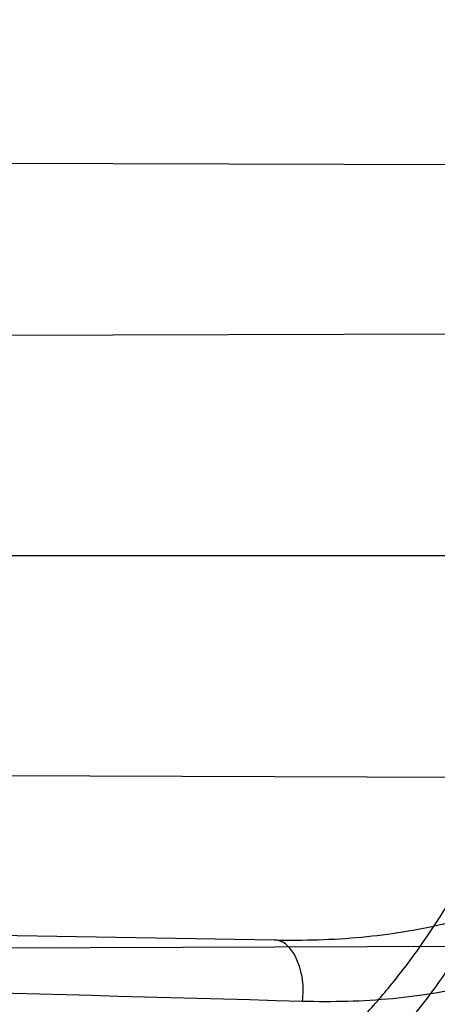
# Model space of a CAD drawing. Header units: millimetres. Extents: x 0 to 297, y 0 to 210.
# Tile 45 of 256: x 147.5778 to 147.5983, y 91.2743 to 91.3226. Entities that reach past the tile are written whole.
import ezdxf

# ---------------------------------------------------------------- set-up
doc = ezdxf.new("R2010")
doc.units = ezdxf.units.MM
doc.header["$LTSCALE"] = 16.335
doc.layers.get('0').update_dxf_attribs({"linetype": 'CONTINUOUS'})
for name, color, linetype in [('01_GLOBAL', 7, 'CONTINUOUS'), ('INTFCLR_1', 7, 'CONTINUOUS'), ('INTFCLR_144815', 7, 'CONTINUOUS')]:
    doc.layers.add(name, color=color, linetype=linetype)

msp = doc.modelspace()

# ---------------------------------------------------------------- linework, layer by layer
at = {"color": 7, "linetype": 'Continuous'}
msp.add_circle((148.0808034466, 92.1164639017), 1.9, dxfattribs=at)
at = {"color": 9, "linetype": 'Continuous'}
msp.add_arc((148.0808034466, 92.1164639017), 1.8756493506, 182.9674534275, 267.0325465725, dxfattribs=at)
at = {"layer": '01_GLOBAL', "color": 7, "linetype": 'Continuous'}
msp.add_circle((148.0808034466, 92.1164639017), 1.925, dxfattribs=at)
at = {"layer": 'INTFCLR_1', "color": 6, "linetype": 'Continuous'}
for p, q in [((147.5750683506, 91.31555824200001), (147.6128370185, 91.31542640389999)), ((147.6113963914, 91.3072167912), (147.5733231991, 91.3070838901)), ((147.5673150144, 91.28558530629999), (147.6062380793, 91.28544943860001)), ((147.6037535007, 91.27719011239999), (147.5642691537, 91.2770522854))]:
    msp.add_line(p, q, dxfattribs=at)
at = {"layer": 'INTFCLR_1', "color": 9, "linetype": 'Continuous'}
for p, q in [((147.3506636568, 91.2963241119), (147.6154042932, 91.2963241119)), ((147.3731200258, 91.2812812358), (147.5902832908, 91.27749063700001))]:
    msp.add_line(p, q, dxfattribs=at)
at = {"layer": 'INTFCLR_1', "color": 6, "linetype": 'Continuous'}
for radius in [0.3017258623, 0.2867456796]:
    msp.add_arc((147.3556636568, 91.35632411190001), radius, 270, 90.00000002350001, dxfattribs=at)
at = {"layer": 'INTFCLR_1', "color": 9, "linetype": 'Continuous'}
msp.add_arc((147.9157044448, 103.2586694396), 11.9885501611, 268.2538865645, 268.4511225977, dxfattribs=at)
for points, knots in [([(147.6239207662, 91.2630229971), (147.6245143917, 91.2646383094), (147.625677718, 91.2679000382), (147.6278942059, 91.2745147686), (147.6314905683, 91.2863879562), (147.6348253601, 91.3003236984), (147.6370274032, 91.31277865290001), (147.637953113, 91.3191383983), (147.6384308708, 91.3228167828), (147.6395335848, 91.3320514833), (147.6406793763, 91.34783064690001), (147.6404956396, 91.36644728), (147.639629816, 91.3785116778), (147.6390851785, 91.3840823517), (147.6386841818, 91.38778738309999), (147.6374452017, 91.3977872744), (147.6346320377, 91.41379988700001), (147.6305782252, 91.4294332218), (147.6276786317, 91.43871199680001), (147.6265880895, 91.4420309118), (147.6249290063, 91.4469198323), (147.621186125, 91.4571408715), (147.6147225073, 91.4721421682), (147.6073615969, 91.4863146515), (147.6022300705, 91.495037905), (147.59983173, 91.49892098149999), (147.598238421, 91.5014521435), (147.5939293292, 91.5081091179), (147.5867086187, 91.5183259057), (147.5766787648, 91.5307635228), (147.5681834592, 91.54008643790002), (147.5622490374, 91.5460455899), (147.5589678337, 91.54920070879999), (147.5544151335, 91.5534558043), (147.5480427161, 91.5590273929), (147.541144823, 91.5644332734), (147.5367712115, 91.56754354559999), (147.5346401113, 91.56897350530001), (147.533241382, 91.56987250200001), (147.5319885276, 91.57063788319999), (147.5308874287, 91.5712699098), (147.5299491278, 91.57176025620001), (147.5291251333, 91.5721478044), (147.5284918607, 91.5723508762), (147.5279419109, 91.57249513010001), (147.5276450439, 91.5721332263), (147.5279068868, 91.5716254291), (147.528285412, 91.5709843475), (147.528982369, 91.57009863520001), (147.5299093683, 91.56900729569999), (147.53099579, 91.56780618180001), (147.5321866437, 91.5665242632), (147.5339471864, 91.56466063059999), (147.5364529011, 91.56204119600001), (147.5411298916, 91.55713350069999), (147.546237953, 91.5516275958), (147.5508912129, 91.54636519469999), (147.5537675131, 91.54301891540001), (147.5583927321, 91.5375256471), (147.5654736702, 91.52862354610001), (147.5747566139, 91.5156719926), (147.581475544, 91.5050988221), (147.5858745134, 91.49757284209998), (147.5888592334, 91.492279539), (147.5940084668, 91.4826176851), (147.6008853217, 91.46802735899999), (147.605629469, 91.45586290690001), (147.6078360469, 91.44955591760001)], [0, 0, 0, 0, 0.0103792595, 0.0208842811, 0.0420721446, 0.0851858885, 0.1071984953, 0.1183380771, 0.123943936, 0.1295693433, 0.1744299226, 0.2192388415, 0.2417237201, 0.2473597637, 0.2529962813, 0.2641993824, 0.3081295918, 0.3509327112, 0.3614952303, 0.3667582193, 0.3720021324, 0.3926323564, 0.4323913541, 0.4704239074, 0.4888657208, 0.4934194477, 0.497950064, 0.5069039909, 0.5412450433, 0.5733438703, 0.6032118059, 0.6172673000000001, 0.6240601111, 0.6306649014, 0.6548506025, 0.6750843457, 0.6834913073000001, 0.6872123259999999, 0.6905622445, 0.6935176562, 0.6960693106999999, 0.6982084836, 0.6999280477, 0.7014829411, 0.7024060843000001, 0.7029587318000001, 0.7038763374, 0.7054334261, 0.7076628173, 0.7105600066, 0.714112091, 0.7174145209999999, 0.7211168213, 0.7295725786, 0.7392778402, 0.7620040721, 0.7748640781, 0.7816422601, 0.7886165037, 0.8181744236, 0.8502177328, 0.884679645, 0.8936796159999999, 0.902792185, 0.9213283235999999, 0.9597006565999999, 1, 1, 1, 1]), ([(147.5311764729, 91.57132411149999), (147.5318287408, 91.5713240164), (147.5336257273, 91.5703676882), (147.5357695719, 91.56920293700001), (147.5378575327, 91.5678745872), (147.540022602, 91.5664516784), (147.5444669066, 91.5633499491), (147.5514777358, 91.5579678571), (147.5579605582, 91.5524167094), (147.5625922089, 91.5481782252), (147.5659282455, 91.5450376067), (147.5719597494, 91.53910867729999), (147.580595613, 91.52983364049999), (147.5907946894, 91.51745818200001), (147.5981414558, 91.50728802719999), (147.6025258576, 91.5006611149), (147.60414614, 91.49814277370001), (147.6065841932, 91.4942808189), (147.6117989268, 91.48560842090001), (147.6192817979, 91.4715157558), (147.6258568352, 91.45659014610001), (147.6296645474, 91.44641925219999), (147.6313517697, 91.4415559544), (147.6324604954, 91.4382553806), (147.6354073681, 91.4290313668), (147.6395285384, 91.4134880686), (147.6423901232, 91.3975587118), (147.6436501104, 91.38761200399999), (147.6440578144, 91.3839275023), (147.6446115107, 91.3783882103), (147.6454917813, 91.3663917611), (147.6456786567, 91.3478767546), (147.6445135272, 91.3321854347), (147.6433925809, 91.3230036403), (147.6429068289, 91.3193455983), (147.6419655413, 91.31302046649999), (147.6397259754, 91.3006309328), (147.6363346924, 91.2867710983), (147.6326792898, 91.27496708), (147.6304259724, 91.2683893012), (147.6292433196, 91.26514577), (147.6286398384, 91.26353946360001)], [0, 0, 0, 0, 0.0056084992, 0.016622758, 0.0214510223, 0.0268121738, 0.0389184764, 0.0680276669, 0.1027789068, 0.1122614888, 0.1220107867, 0.1421735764, 0.1849752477, 0.2309092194, 0.2799812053, 0.2927645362, 0.2992310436, 0.3057293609, 0.3320345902, 0.3862266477, 0.4428037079, 0.4721337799, 0.479586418, 0.4870651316, 0.5020714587, 0.5628449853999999, 0.6251697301, 0.6410581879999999, 0.6490513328, 0.6570434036, 0.6889243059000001, 0.7524504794, 0.8160576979, 0.8240355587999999, 0.8319861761, 0.8477866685, 0.8790166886, 0.9402183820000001, 0.9703167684, 0.9852456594, 1, 1, 1, 1]), ([(147.6078360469, 91.44955591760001), (147.6101299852, 91.44299922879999), (147.6142956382, 91.42952576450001), (147.6182613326, 91.4122075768), (147.6202192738, 91.4006412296), (147.6210065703, 91.39518478), (147.6214994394, 91.3915132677), (147.6227052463, 91.3813993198), (147.623864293, 91.3647211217), (147.6237011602, 91.3479837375), (147.6230932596, 91.3377512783), (147.6228153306, 91.3340172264), (147.6223459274, 91.32845986), (147.6210514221, 91.316626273), (147.6180380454, 91.29878467), (147.6143540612, 91.28396869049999), (147.6118533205, 91.2754656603), (147.6108389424, 91.2721312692), (147.6090123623, 91.2664116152), (147.6051536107, 91.2553712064), (147.5989882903, 91.2403218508), (147.5926455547, 91.22739948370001), (147.588554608, 91.2198568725), (147.5870705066, 91.21719653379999), (147.5848652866, 91.2133153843), (147.5801153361, 91.2053160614), (147.5725777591, 91.1938048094), (147.5633378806, 91.1812395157), (147.5566749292, 91.173042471), (147.5528339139, 91.16854333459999), (147.551385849, 91.16686409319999), (147.5489422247, 91.1640712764), (147.5444265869, 91.1590434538), (147.5395205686, 91.15382001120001), (147.5350750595, 91.14916276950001), (147.5324472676, 91.14642530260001), (147.5302613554, 91.14401157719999), (147.5288390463, 91.1424858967), (147.5269884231, 91.13966284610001), (147.5301672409, 91.1409193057), (147.5319512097, 91.141994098), (147.5341146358, 91.14331988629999), (147.5360112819, 91.14459412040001), (147.5382932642, 91.1461762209), (147.5413846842, 91.14844087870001), (147.5453415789, 91.15151625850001), (147.5512543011, 91.1563820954), (147.5565470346, 91.16112874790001), (147.5611780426, 91.16556996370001), (147.5644972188, 91.16884566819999), (147.5704790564, 91.1750133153), (147.5790048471, 91.18463110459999), (147.5890158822, 91.1974187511), (147.5961841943, 91.2078944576), (147.6004450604, 91.21470752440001), (147.6020181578, 91.21729598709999), (147.6043852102, 91.2212675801), (147.6094401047, 91.23018520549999), (147.6166547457, 91.24466011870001), (147.621618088, 91.2567571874), (147.6239207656, 91.2630229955)], [0, 0, 0, 0, 0.0419449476, 0.0850695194, 0.1071739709, 0.1127634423, 0.1183584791, 0.1295423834, 0.1742656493, 0.2191961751, 0.2304978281, 0.2361598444, 0.2418057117, 0.2641744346, 0.3080240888, 0.3509528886, 0.3562644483, 0.3615432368, 0.3719979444, 0.3925183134, 0.4321501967, 0.4701192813, 0.4793724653, 0.4839620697, 0.48851378, 0.5063269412, 0.5401307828, 0.5715496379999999, 0.6004673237, 0.6038923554, 0.6072711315, 0.6138564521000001, 0.6263016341, 0.6480618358, 0.6572019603, 0.6650284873, 0.6713159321, 0.6759369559, 0.6799952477, 0.6841765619, 0.6887949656, 0.6950107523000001, 0.6986911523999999, 0.7027318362, 0.7117342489, 0.7218512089, 0.7329803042, 0.7579718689, 0.7647510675, 0.7717251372, 0.7861300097, 0.8166264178, 0.8492835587, 0.8841348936, 0.8932111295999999, 0.8978052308, 0.9024247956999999, 0.92112918, 0.9596906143, 1, 1, 1, 1]), ([(147.5311764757, 91.1413241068), (147.5310781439, 91.14132411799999), (147.5308373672, 91.14137158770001), (147.5308497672, 91.1418044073), (147.5311074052, 91.1422497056), (147.5315528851, 91.142911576), (147.5322318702, 91.14373533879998), (147.5335407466, 91.1452190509), (147.5355593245, 91.1473348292), (147.5383533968, 91.1501930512), (147.5428736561, 91.1547964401), (147.5478811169, 91.1599991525), (147.5524841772, 91.1649963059), (147.5549756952, 91.16777374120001), (147.5564519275, 91.1694435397), (147.5603658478, 91.1739155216), (147.5671547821, 91.1820635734), (147.5765732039, 91.1945612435), (147.5842592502, 91.2060163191), (147.5891039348, 91.21397962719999), (147.5913524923, 91.217842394), (147.5928653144, 91.2204893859), (147.5970335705, 91.2279909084), (147.6034974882, 91.24084499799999), (147.6097854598, 91.25582728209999), (147.6137211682, 91.2668203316), (147.6155837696, 91.27251442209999), (147.6166180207, 91.2758335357), (147.6191666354, 91.28429392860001), (147.6229221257, 91.2990378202), (147.6259956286, 91.3168025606), (147.6273158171, 91.32858523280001), (147.6277944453, 91.33411784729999), (147.6280778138, 91.3378349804), (147.6286975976, 91.3480207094), (147.6288639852, 91.364684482), (147.6276820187, 91.3812878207), (147.6264527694, 91.3913544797), (147.6259502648, 91.39500924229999), (147.6251474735, 91.4004414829), (147.6231505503, 91.4119586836), (147.6191057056, 91.4292020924), (147.6148598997, 91.44260751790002), (147.6125223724, 91.4491302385)], [0, 0, 0, 0, 0.0008731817, 0.001718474, 0.0032338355, 0.0055641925, 0.0087322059, 0.0127298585, 0.0231213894, 0.0346993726, 0.0482226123, 0.08041255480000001, 0.0988155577, 0.1085507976, 0.1135449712, 0.1186069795, 0.1613231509, 0.207686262, 0.2575123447, 0.2837454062, 0.2904461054, 0.2972015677, 0.3108182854, 0.366650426, 0.4248609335, 0.4549769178, 0.4703146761, 0.4780576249, 0.4858477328, 0.5487775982, 0.6130123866, 0.6457680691, 0.6540347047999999, 0.6623246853, 0.6788711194, 0.7446474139, 0.8101273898, 0.8265053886, 0.8346996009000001, 0.8428861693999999, 0.8752668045, 0.9384714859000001, 1, 1, 1, 1]), ([(147.5902832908, 91.27749063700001), (147.5917091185, 91.277465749), (147.5944982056, 91.2775407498), (147.5979226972, 91.2780741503), (147.6005170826, 91.2788147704), (147.6030083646, 91.279775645), (147.6053597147, 91.2811081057), (147.6074936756, 91.2827923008), (147.6095379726, 91.28476734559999), (147.6113311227, 91.28709903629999), (147.6128474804, 91.28968778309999), (147.6142131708, 91.2925210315), (147.6149983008, 91.2947771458), (147.6154042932, 91.2963241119)], [0, 0, 0, 0, 0.1247353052, 0.2435411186, 0.3019743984, 0.3604361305, 0.4768392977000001, 0.5365142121, 0.5978930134, 0.7251012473, 0.7921369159, 0.8601054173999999, 1, 1, 1, 1]), ([(147.5916573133, 91.2744994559), (147.5931336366, 91.2744583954), (147.5960251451, 91.2745237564), (147.5995739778, 91.2751075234), (147.6022544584, 91.27593517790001), (147.6048381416, 91.2770210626), (147.6072649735, 91.2785333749), (147.6094513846, 91.2804360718), (147.6115613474, 91.28269038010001), (147.6133947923, 91.2853411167), (147.6149372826, 91.2882741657), (147.6159729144, 91.2906690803), (147.6167016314, 91.29275839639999), (147.6172060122, 91.2944890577), (147.6174297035, 91.29537511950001), (147.6175335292, 91.2958225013)], [0, 0, 0, 0, 0.1202033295, 0.2347921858, 0.2913427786, 0.3481866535, 0.4625825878, 0.5220163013, 0.5837483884, 0.7134935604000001, 0.7826840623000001, 0.8533059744, 0.9256431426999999, 0.9626202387, 1, 1, 1, 1]), ([(147.5440960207, 91.2633257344), (147.5450085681, 91.26330980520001), (147.5468289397, 91.26327969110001), (147.550439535, 91.2632276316), (147.5548943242, 91.2631818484), (147.5593074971, 91.26318594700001), (147.5627871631, 91.2632456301), (147.5661719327, 91.2633524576), (147.5702774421, 91.2635930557), (147.5742812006, 91.26405122), (147.5773584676, 91.2645924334), (147.5802872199, 91.2652486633), (147.5837849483, 91.2663297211), (147.5870688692, 91.26784422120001), (147.5895039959, 91.2693220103), (147.5918252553, 91.27098750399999), (147.5939626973, 91.2729375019), (147.5959009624, 91.27513290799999), (147.5977615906, 91.27755319), (147.5998633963, 91.28090468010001), (147.601644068, 91.2845301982), (147.6029197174, 91.28760440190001), (147.6041063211, 91.290815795), (147.6048675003, 91.2932827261), (147.6053207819, 91.294950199)], [0, 0, 0, 0, 0.0354711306, 0.0707575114, 0.14033856, 0.2086125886, 0.242264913, 0.2755899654, 0.3402220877, 0.4020491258, 0.4320758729, 0.46161465, 0.5186626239, 0.5740151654, 0.6016454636, 0.6292656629, 0.6849556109, 0.713590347, 0.743019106, 0.8035158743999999, 0.8669685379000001, 0.8997725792, 0.9328427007, 1, 1, 1, 1]), ([(147.5440698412, 91.2618273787), (147.5450052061, 91.2618000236), (147.5468712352, 91.26174745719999), (147.5505729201, 91.2616521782), (147.5551408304, 91.261555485), (147.5596668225, 91.2615137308), (147.5632359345, 91.2615412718), (147.5667073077, 91.26162001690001), (147.5709174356, 91.2618336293), (147.5750233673, 91.2622788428), (147.5781779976, 91.2628207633), (147.5811791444, 91.2634862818), (147.5847632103, 91.2645945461), (147.5881232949, 91.26616270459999), (147.590611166, 91.26769844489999), (147.5929841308, 91.26943560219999), (147.5951645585, 91.27147261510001), (147.5971370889, 91.2737669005), (147.5990320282, 91.2763029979), (147.6011681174, 91.27981732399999), (147.6029717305, 91.2836160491), (147.6042619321, 91.2868392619), (147.6054618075, 91.290210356), (147.6062288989, 91.29279848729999), (147.606685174, 91.29454754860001)], [0, 0, 0, 0, 0.0352844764, 0.0703893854, 0.1396239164, 0.207562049, 0.241046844, 0.2742025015, 0.338485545, 0.3999488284, 0.4297887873, 0.4591358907, 0.5158255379, 0.570881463, 0.5984070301, 0.6259627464, 0.6816732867, 0.7104019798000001, 0.739984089, 0.8009583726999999, 0.8651010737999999, 0.8983203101, 0.9318417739, 1, 1, 1, 1]), ([(147.5916573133, 91.2744994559), (147.5917011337, 91.27484189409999), (147.5917439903, 91.27591585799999), (147.5910808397, 91.27747671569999), (147.5902832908, 91.27749063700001)], [0, 0, 0, 0, 0.3020651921, 1, 1, 1, 1])]:
    msp.add_open_spline(points, degree=3, knots=knots, dxfattribs=at)
at = {"layer": 'INTFCLR_1', "color": 6, "linetype": 'Continuous'}
for points, knots in [([(147.5524190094, 91.57132411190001), (147.5518087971, 91.57132411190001), (147.5529114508, 91.5692236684), (147.5538583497, 91.5680649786), (147.5554058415, 91.56603172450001), (147.5573153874, 91.5637319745), (147.5597564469, 91.56079692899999), (147.5626098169, 91.5573885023), (147.5656703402, 91.5536813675), (147.5686923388, 91.5499560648), (147.571505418, 91.54640770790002), (147.5740879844, 91.5430774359), (147.5764364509, 91.53997985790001), (147.5785589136, 91.53711993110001), (147.5804701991, 91.53449113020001), (147.5821890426, 91.5320821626), (147.5837330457, 91.529879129), (147.5851142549, 91.527876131), (147.5863481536, 91.5260600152), (147.5874498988, 91.5244157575), (147.5884368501, 91.52292425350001), (147.5893145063, 91.52158304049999), (147.590301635, 91.52005887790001), (147.5913416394, 91.5184318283), (147.5924164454, 91.51672483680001), (147.5934051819, 91.5151347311), (147.5944675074, 91.51340362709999), (147.5954727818, 91.51173989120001), (147.5963989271, 91.5101860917), (147.5972040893, 91.50882047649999), (147.5980924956, 91.5072948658), (147.5990691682, 91.5055946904), (147.6001439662, 91.503694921), (147.6013258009, 91.5015697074), (147.6026254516, 91.49918624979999), (147.6040567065, 91.4965029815), (147.6056293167, 91.4934797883), (147.6073520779, 91.49007026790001), (147.6092357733, 91.4862176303), (147.6112959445, 91.48184252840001), (147.6135459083, 91.4768493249), (147.6159975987, 91.4711159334), (147.6186600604, 91.46449556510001), (147.621540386, 91.45677847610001), (147.6245995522, 91.4477874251), (147.6276353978, 91.43777021), (147.6304347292, 91.4271489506), (147.6328479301, 91.41640510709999), (147.6348548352, 91.405631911), (147.6364550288, 91.3948720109), (147.6376568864, 91.3841237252), (147.6384643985, 91.3734124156), (147.6388848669, 91.3627276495), (147.638923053, 91.3520862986), (147.6385832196, 91.34147856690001), (147.6378679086, 91.3309058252), (147.6367790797, 91.3203765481), (147.6353146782, 91.30986953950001), (147.6334744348, 91.2993988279), (147.6312492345, 91.2889416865), (147.6286373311, 91.27851137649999), (147.6256726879, 91.26825261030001), (147.6225298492, 91.2586638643), (147.6194333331, 91.2501513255), (147.6165578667, 91.24288110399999), (147.613914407, 91.2366339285), (147.6114912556, 91.23122494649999), (147.6092772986, 91.2265132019), (147.6072566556, 91.222383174), (147.6054148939, 91.2187488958), (147.6037381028, 91.2155404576), (147.6022167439, 91.21270536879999), (147.6008394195, 91.21019779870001), (147.5995919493, 91.20797263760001), (147.5984619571, 91.205992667), (147.5974378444, 91.2042264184), (147.5965123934, 91.2026529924), (147.5956788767, 91.20125348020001), (147.5947260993, 91.1996710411), (147.5936842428, 91.1979643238), (147.5924549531, 91.195983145), (147.5913949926, 91.1943013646), (147.5904087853, 91.1927574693), (147.5895314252, 91.19139819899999), (147.5885421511, 91.1898833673), (147.5874297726, 91.1882012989), (147.5861816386, 91.18634056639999), (147.5847816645, 91.18428595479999), (147.5832139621, 91.18202299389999), (147.5814607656, 91.179538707), (147.5795082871, 91.1768262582), (147.5773377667, 91.1738741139), (147.5749300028, 91.1706720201), (147.5722786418, 91.16722855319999), (147.5693828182, 91.16355418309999), (147.5662651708, 91.1596930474), (147.5630841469, 91.155829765), (147.5601062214, 91.152268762), (147.5575479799, 91.1491965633), (147.5555504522, 91.14679617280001), (147.5539276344, 91.14467529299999), (147.5529496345, 91.1434806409), (147.5517963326, 91.1413241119), (147.5524190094, 91.1413241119)], [0, 0, 0, 0, 0.0038604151, 0.0075016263, 0.0124785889, 0.0188917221, 0.0268498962, 0.0364677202, 0.04706947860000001, 0.0572444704, 0.0668187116, 0.0757144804, 0.08390538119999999, 0.0914099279, 0.098245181, 0.1044667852, 0.1101313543, 0.1152642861, 0.1198589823, 0.1240215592, 0.1277856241, 0.1311734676, 0.1341617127, 0.1392736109, 0.1433897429, 0.1469230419, 0.1511192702, 0.1562389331, 0.1592204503, 0.1625628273, 0.1662680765, 0.1703891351, 0.1749670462, 0.1800766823, 0.185772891, 0.1921413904, 0.1993155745, 0.2073310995, 0.2163076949, 0.2264451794, 0.2379233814, 0.250953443, 0.2658909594, 0.2830621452, 0.3030578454, 0.3259639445, 0.3492662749, 0.372530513, 0.3956109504, 0.4185782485, 0.4413347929, 0.4640172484, 0.48651927, 0.5089682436, 0.5313242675, 0.553647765, 0.5759939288, 0.5982772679, 0.6207473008, 0.6432362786, 0.6658996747, 0.6887559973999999, 0.7107777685, 0.7297237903, 0.7460531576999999, 0.7602331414, 0.7726347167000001, 0.7835467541, 0.7931663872, 0.8017211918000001, 0.8093215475, 0.8160683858, 0.8220758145, 0.8274205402, 0.8322066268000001, 0.8364980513, 0.8403368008, 0.8437547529, 0.8468031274, 0.8520223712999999, 0.8564046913, 0.8615533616, 0.8645986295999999, 0.8679945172, 0.8717882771, 0.8760445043, 0.8807522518, 0.8859628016, 0.8917731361, 0.8981681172, 0.9051985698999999, 0.9129160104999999, 0.9213486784, 0.9305434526, 0.9404096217, 0.9509435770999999, 0.9619432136, 0.9720502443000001, 0.9803711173, 0.9870628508, 0.9922716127, 0.99606073, 1, 1, 1, 1]), ([(147.5524190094, 91.1413241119), (147.5531143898, 91.1413241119), (147.5543203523, 91.14213679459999), (147.5561744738, 91.14325300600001), (147.5583002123, 91.1447976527), (147.560928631, 91.14681022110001), (147.5640582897, 91.14937974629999), (147.5675074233, 91.15237487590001), (147.5710070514, 91.1555769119), (147.574310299, 91.1587419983), (147.5773371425, 91.16175781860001), (147.5800923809, 91.16460395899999), (147.5825889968, 91.1672661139), (147.5848455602, 91.1697411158), (147.5868773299, 91.1720281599), (147.5887011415, 91.1741288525), (147.5903405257, 91.1760572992), (147.5918089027, 91.1778176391), (147.59312239, 91.1794189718), (147.5942950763, 91.1808709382), (147.5953447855, 91.18218881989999), (147.5962981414, 91.1834007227), (147.5972372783, 91.1846080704), (147.5982377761, 91.1859099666), (147.5992999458, 91.187311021), (147.6003509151, 91.1887170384), (147.6013832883, 91.1901164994), (147.6024574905, 91.19159267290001), (147.6036466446, 91.1932514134), (147.6049757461, 91.1951365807), (147.6064609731, 91.1972842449), (147.6081179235, 91.19973355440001), (147.6099603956, 91.2025250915), (147.6120026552, 91.20570886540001), (147.6142665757, 91.2093548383), (147.6167734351, 91.21354352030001), (147.6195429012, 91.2183732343), (147.6225956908, 91.2239740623), (147.6259494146, 91.23049845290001), (147.6296263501, 91.2381747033), (147.6335547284, 91.2471120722), (147.6374822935, 91.2570297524), (147.6411546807, 91.26748627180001), (147.6444163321, 91.27808548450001), (147.6472390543, 91.28872386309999), (147.6496322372, 91.2993899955), (147.6515947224, 91.3100274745), (147.6531423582, 91.3206651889), (147.6542785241, 91.3312578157), (147.6550140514, 91.3418222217), (147.655355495, 91.3523479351), (147.6553083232, 91.36283677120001), (147.6548760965, 91.3732949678), (147.6540611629, 91.3837158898), (147.6528633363, 91.39410400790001), (147.6512816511, 91.40445780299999), (147.649316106, 91.4147614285), (147.6469588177, 91.4250379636), (147.6442058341, 91.4352745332), (147.6410435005, 91.44548298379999), (147.6374805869, 91.4556114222), (147.6336594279, 91.4652777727), (147.6298256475, 91.47403311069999), (147.6262354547, 91.48156843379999), (147.6229615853, 91.48797792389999), (147.6199846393, 91.4934796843), (147.617284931, 91.4982265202), (147.6148405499, 91.5023464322), (147.6126315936, 91.50593695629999), (147.6106351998, 91.50908022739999), (147.6088346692, 91.5118359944), (147.6072125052, 91.5142588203), (147.6057564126, 91.51638728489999), (147.6044486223, 91.5182624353), (147.6032796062, 91.51991080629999), (147.6022307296, 91.5213681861), (147.6012884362, 91.5226603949), (147.6003875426, 91.52388111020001), (147.599451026, 91.5251356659), (147.5984191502, 91.5265005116), (147.5973563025, 91.52788680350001), (147.5962900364, 91.5292585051), (147.5952102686, 91.5306298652), (147.5940251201, 91.53211414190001), (147.5927013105, 91.5337461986), (147.5912185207, 91.535542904), (147.5895625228, 91.5375118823), (147.5877136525, 91.5396634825), (147.5856554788, 91.54200321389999), (147.583366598, 91.5445380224), (147.5808303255, 91.5472668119), (147.5780323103, 91.5501828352), (147.5749547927, 91.55327492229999), (147.5715984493, 91.5565159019), (147.5680191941, 91.55981674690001), (147.5644644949, 91.5629254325), (147.5612102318, 91.5656152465), (147.5584715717, 91.5677235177), (147.5562664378, 91.5693347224), (147.5543599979, 91.57048668), (147.5531273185, 91.57132411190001), (147.5524190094, 91.57132411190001)], [0, 0, 0, 0, 0.0042187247, 0.0081401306, 0.0133978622, 0.0200459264, 0.0282638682, 0.0379443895, 0.0477615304, 0.05703690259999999, 0.0656973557, 0.0736821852, 0.0810680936, 0.0878383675, 0.0940009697, 0.0996271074, 0.1047154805, 0.1093563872, 0.1135342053, 0.1172803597, 0.1206792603, 0.1237557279, 0.1266349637, 0.1299589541, 0.1337168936, 0.1373013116, 0.1406085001, 0.1442672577, 0.148377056, 0.1529904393, 0.1582606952, 0.164218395, 0.1709303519, 0.1785521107, 0.1871652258, 0.1969659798, 0.2081658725, 0.2209392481, 0.2356613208, 0.2526660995, 0.2725685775, 0.2948769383, 0.3173640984, 0.3397873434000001, 0.3621386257, 0.3841211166, 0.4060891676, 0.4277469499, 0.4493218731, 0.470705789, 0.4919793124, 0.5131981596, 0.5343255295, 0.5554668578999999, 0.5765984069, 0.5977513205, 0.6189954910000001, 0.6402209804, 0.6617015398, 0.6832900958, 0.7050415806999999, 0.7268239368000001, 0.7463339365, 0.7630160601, 0.7774553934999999, 0.7899931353, 0.8009638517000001, 0.8105830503, 0.8190545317, 0.8265380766, 0.8331730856, 0.8390248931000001, 0.8442268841, 0.8488182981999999, 0.8528943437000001, 0.8564866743, 0.8597116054, 0.8625968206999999, 0.8656908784, 0.8692094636, 0.8729771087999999, 0.8762884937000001, 0.879749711, 0.8835661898, 0.8878115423, 0.8924986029, 0.8976989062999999, 0.9034198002, 0.9097088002, 0.9166034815, 0.9241390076, 0.9323094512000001, 0.9411199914, 0.9506041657, 0.9606137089, 0.9706541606, 0.9792553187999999, 0.9862062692, 0.9916647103, 0.9957028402, 1, 1, 1, 1])]:
    msp.add_open_spline(points, degree=3, knots=knots, dxfattribs=at)
at = {"layer": 'INTFCLR_144815', "color": 6, "linetype": 'Continuous'}
for radius in [0.3190566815, 0.3040475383]:
    msp.add_circle((147.3556636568, 91.35632411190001), radius, dxfattribs=at)
for radius, start, end in [(0.4398395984, 313.9937911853, 154.5150993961), (0.3305190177, 45.0000000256, 314.9999999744), (0.329927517, 44.99999995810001, 315.0000000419), (0.3294494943, 44.99999997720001, 315.0000000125), (0.3241269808, 308.490992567, 51.50900743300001), (0.3200091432, 313.9992414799, 46.00075850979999)]:
    msp.add_arc((147.3556636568, 91.35632411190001), radius, start, end, dxfattribs=at)
at = {"layer": 'INTFCLR_144815', "color": 9, "linetype": 'Continuous'}
for centre, radius, start, end in [((147.3556636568, 91.35632411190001), 0.4080560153, 292.4997540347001, 54.0964566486), ((147.3556636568, 91.35632411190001), 0.3298406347, 314.0862202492, 45.9137797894), ((147.3556636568, 91.35632411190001), 0.3219531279, 313.8592910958, 46.1407088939), ((147.3556636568, 91.35632411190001), 0.3198467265, 314.0319604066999, 45.9680396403), ((147.3556636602, 91.3563241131), 0.3681108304, 292.4997540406, 16.610836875), ((147.3556636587, 91.3563241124), 0.3618983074, 311.2505121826, 12.701512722)]:
    msp.add_arc(centre, radius, start, end, dxfattribs=at)
at = {"layer": 'INTFCLR_144815', "color": 6, "linetype": 'Continuous'}
for points, knots in [([(147.5784687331, 91.13382420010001), (147.5781248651, 91.1338305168), (147.5784667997, 91.1351065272), (147.5789335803, 91.13570228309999), (147.5794381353, 91.13651419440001), (147.5799269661, 91.13721519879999), (147.5805020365, 91.13802435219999), (147.581162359, 91.13892311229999), (147.5819099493, 91.1399218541), (147.5827456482, 91.1410217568), (147.5836709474, 91.1422277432), (147.5846879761, 91.1435451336), (147.5857985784, 91.1449795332), (147.5870029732, 91.14653486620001), (147.5882990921, 91.1482126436), (147.5896836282, 91.1500132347), (147.5911548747, 91.15193951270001), (147.5927145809, 91.15399936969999), (147.5943650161, 91.15620210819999), (147.596103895, 91.1585517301), (147.5979255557, 91.16104816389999), (147.599823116, 91.1636899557), (147.6017910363, 91.1664778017), (147.6038223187, 91.1694105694), (147.6059091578, 91.17248603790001), (147.6080430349, 91.17570086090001), (147.610214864, 91.17905059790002), (147.6124151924, 91.1825298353), (147.6146343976, 91.1861323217), (147.6168628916, 91.189851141), (147.6190913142, 91.19367890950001), (147.6213106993, 91.1976079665), (147.6235126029, 91.2016305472), (147.6256891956, 91.2057389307), (147.6278333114, 91.2099255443), (147.6299384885, 91.2141830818), (147.631998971, 91.2185045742), (147.6340096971, 91.22288344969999), (147.635966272, 91.22731357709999), (147.6378649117, 91.23178925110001), (147.6397023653, 91.2363051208), (147.6414762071, 91.24085704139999), (147.6431808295, 91.2454316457), (147.6448144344, 91.2500236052), (147.6463777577, 91.25463405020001), (147.6478725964, 91.25926866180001), (147.6492992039, 91.2639290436), (147.6506556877, 91.2686094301), (147.651941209, 91.2733071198), (147.653154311, 91.27801617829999), (147.6542942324, 91.28273212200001), (147.6553612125, 91.2874541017), (147.656355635, 91.2921819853), (147.6572778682, 91.2969157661), (147.6581281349, 91.3016549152), (147.6589065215, 91.306398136), (147.6596131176, 91.31114385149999), (147.6602481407, 91.31589110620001), (147.6608118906, 91.3206396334), (147.6613046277, 91.32538908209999), (147.6617265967, 91.3301391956), (147.6620780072, 91.33488963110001), (147.6623590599, 91.33964034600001), (147.662569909, 91.3443911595), (147.6627106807, 91.34914211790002), (147.6627814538, 91.35389307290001), (147.6627822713, 91.3586440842), (147.6627131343, 91.3633950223), (147.6625740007, 91.3681459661), (147.6623647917, 91.3728967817), (147.6620853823, 91.37764750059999), (147.6617356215, 91.38239791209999), (147.6613153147, 91.3871479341), (147.6608242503, 91.3918972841), (147.6602621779, 91.39664575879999), (147.6596288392, 91.4013929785), (147.6589239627, 91.40613849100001), (147.6581472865, 91.4108816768), (147.6572985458, 91.41562188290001), (147.6563774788, 91.4203583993), (147.6553839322, 91.4250899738), (147.654317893, 91.42981488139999), (147.6531794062, 91.4345314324), (147.6519684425, 91.4392384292), (147.6506848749, 91.4439351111), (147.6493287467, 91.44862012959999), (147.6479004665, 91.4532910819), (147.6464007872, 91.4579448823), (147.6448306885, 91.4625782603), (147.6431912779, 91.4671880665), (147.6414839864, 91.4717707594), (147.6397106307, 91.47632235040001), (147.6378734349, 91.4808384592), (147.6359750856, 91.48531428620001), (147.6340187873, 91.48974459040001), (147.6320083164, 91.4941236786), (147.6299480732, 91.4984454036), (147.6278431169, 91.5027031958), (147.6256991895, 91.506890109), (147.623522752, 91.51099883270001), (147.6213209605, 91.5150218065), (147.6191016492, 91.51895129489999), (147.6168732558, 91.5227795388), (147.6146447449, 91.5264988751), (147.6124254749, 91.53010191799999), (147.6102250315, 91.53358175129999), (147.6080530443, 91.53693210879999), (147.6059189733, 91.54014756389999), (147.6038319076, 91.5432236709), (147.6018003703, 91.5461570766), (147.5998321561, 91.54894557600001), (147.5979341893, 91.551588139), (147.5961124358, 91.5540848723), (147.5943718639, 91.55643693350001), (147.5927164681, 91.55864638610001), (147.5911492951, 91.5607160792), (147.5896725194, 91.5626494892), (147.5882875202, 91.564450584), (147.5869950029, 91.5661236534), (147.5857951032, 91.5676731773), (147.5846874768, 91.5691037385), (147.5836714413, 91.5704198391), (147.5827460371, 91.5716259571), (147.5819101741, 91.5727260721), (147.5811625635, 91.57372483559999), (147.5805021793, 91.5746236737), (147.57992705, 91.5754329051), (147.5794381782, 91.57613396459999), (147.5789336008, 91.57694590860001), (147.5784668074, 91.5775416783), (147.578124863, 91.57881770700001), (147.5784687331, 91.5788240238)], [0, 0, 0, 0, 0.0021236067, 0.0044659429, 0.005996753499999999, 0.007775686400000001, 0.0098091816, 0.0121043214, 0.0146687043, 0.0175100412, 0.0206343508, 0.0240542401, 0.0277864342, 0.0318356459, 0.0362005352, 0.040877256, 0.0458603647, 0.0511668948, 0.0568307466, 0.06285557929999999, 0.0692156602, 0.07591263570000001, 0.0829392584, 0.09028590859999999, 0.0979403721, 0.1058876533, 0.114110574, 0.1225900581, 0.1313055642, 0.140235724, 0.1493588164, 0.1586532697, 0.1680981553, 0.1776734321, 0.1873601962, 0.1971407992, 0.2069991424, 0.2169205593, 0.2268918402, 0.236901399, 0.2469387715, 0.256994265, 0.2670652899, 0.2770813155, 0.2870874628, 0.2971238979, 0.3071487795, 0.3171804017, 0.3272115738, 0.3372204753, 0.347205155, 0.3571681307, 0.3671107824, 0.3770356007, 0.3869457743, 0.396839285, 0.4067137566, 0.4165706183, 0.4264117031, 0.436238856, 0.4460529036, 0.4558561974, 0.465649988, 0.4754369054, 0.4852183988, 0.4949970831, 0.5047743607, 0.514552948, 0.5243342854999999, 0.5341210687, 0.5439147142, 0.5537177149, 0.5635313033, 0.5733577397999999, 0.5831983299, 0.5930548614, 0.6029285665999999, 0.6128203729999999, 0.6227310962, 0.6326618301, 0.642613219, 0.6525827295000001, 0.6625684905, 0.6725713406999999, 0.6825918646, 0.692631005, 0.7026858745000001, 0.7127502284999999, 0.7228203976, 0.7328919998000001, 0.7429592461, 0.7530154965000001, 0.7630529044, 0.7730624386, 0.783033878, 0.7929554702, 0.8028140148, 0.8125949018, 0.8222819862, 0.8318577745, 0.8413032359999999, 0.8505983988, 0.8597223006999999, 0.868653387, 0.8773699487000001, 0.8858505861, 0.894074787, 0.9020233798, 0.9096791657, 0.9170272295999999, 0.9240552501, 0.9307537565, 0.9371162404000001, 0.9431389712, 0.9488208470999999, 0.9541629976, 0.959168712, 0.963842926, 0.9681919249, 0.9722229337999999, 0.9759438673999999, 0.9793632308, 0.9824892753, 0.9853304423, 0.9878949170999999, 0.9901903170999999, 0.992224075, 0.994003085, 0.9955339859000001, 0.9978763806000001, 1, 1, 1, 1]), ([(147.5857237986, 91.57132411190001), (147.5853758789, 91.57132411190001), (147.5856994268, 91.5700334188), (147.5861425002, 91.5694166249), (147.5866231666, 91.5685877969), (147.5870888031, 91.56787103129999), (147.587636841, 91.56704452), (147.5882660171, 91.566126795), (147.5889780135, 91.5651078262), (147.5897734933, 91.5639864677), (147.590653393, 91.5627583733), (147.5916183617, 91.5614199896), (147.592668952, 91.55996724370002), (147.5938053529, 91.5583961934), (147.5950274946, 91.5567027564), (147.5963347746, 91.55488309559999), (147.5977261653, 91.55293344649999), (147.5991999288, 91.5508505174), (147.6007536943, 91.5486313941), (147.6023842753, 91.5462738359), (147.6040876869, 91.5437763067), (147.605859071, 91.5411381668), (147.6076927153, 91.5383597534), (147.6095821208, 91.5354424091), (147.6115200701, 91.5323885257), (147.6134987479, 91.5292015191), (147.6155098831, 91.52588577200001), (147.6175449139, 91.5224465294), (147.6195951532, 91.5188897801), (147.6216519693, 91.5152220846), (147.6237069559, 91.51145038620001), (147.6257520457, 91.50758188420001), (147.6277796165, 91.5036238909), (147.6297825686, 91.4995837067), (147.6317543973, 91.4954684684), (147.633689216, 91.4912850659), (147.635581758, 91.48704008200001), (147.6374273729, 91.48273972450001), (147.6392219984, 91.4783897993), (147.6409621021, 91.4739957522), (147.6426447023, 91.46956251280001), (147.6442672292, 91.46509473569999), (147.6458276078, 91.4605964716), (147.6473240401, 91.4560716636), (147.6487551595, 91.4515235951), (147.6501197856, 91.4469555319), (147.6514170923, 91.4423700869), (147.6526463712, 91.4377699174), (147.6538071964, 91.43315704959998), (147.6548992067, 91.4285336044), (147.6559222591, 91.42390110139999), (147.6568762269, 91.41926123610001), (147.6577611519, 91.41461511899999), (147.6585770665, 91.40996406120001), (147.6593241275, 91.4053087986), (147.6600024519, 91.4006503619), (147.6606122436, 91.3959892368), (147.6611536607, 91.39132621), (147.6616269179, 91.3866615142), (147.662032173, 91.38199575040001), (147.6623696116, 91.3773290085), (147.6626393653, 91.3726617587), (147.6628415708, 91.3679939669), (147.6629763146, 91.3633260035), (147.6630436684, 91.3586577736), (147.6630436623, 91.35398960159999), (147.6629762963, 91.34932138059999), (147.6628415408, 91.34465342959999), (147.662639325, 91.33998567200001), (147.6623695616, 91.3353184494), (147.6620321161, 91.3306517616), (147.6616268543, 91.3259860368), (147.6611535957, 91.32132141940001), (147.6606121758, 91.31665843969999), (147.6600023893, 91.31199741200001), (147.659324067, 91.3073390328), (147.6585770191, 91.30268388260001), (147.6577611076, 91.29803286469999), (147.6568762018, 91.2933868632), (147.6559222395, 91.2887470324), (147.6548992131, 91.28411464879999), (147.6538072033, 91.2794912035), (147.6526464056, 91.27487844), (147.6514171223, 91.2702782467), (147.6501198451, 91.2656928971), (147.6487552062, 91.2611247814), (147.6473241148, 91.256576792), (147.6458276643, 91.2520519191), (147.6442673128, 91.2475537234), (147.6426447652, 91.24308588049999), (147.6409621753, 91.23865265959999), (147.6392220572, 91.23425857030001), (147.6374274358, 91.2299086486), (147.6355818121, 91.225608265), (147.6336892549, 91.2213632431), (147.6317544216, 91.2171798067), (147.6297825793, 91.2130645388), (147.6277796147, 91.209024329), (147.6257520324, 91.20506631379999), (147.6237069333, 91.2011977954), (147.6216519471, 91.1974260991), (147.6195951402, 91.1937584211), (147.6175449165, 91.1902016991), (147.6155099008, 91.1867624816), (147.613498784, 91.18344676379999), (147.6115201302, 91.1802597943), (147.6095822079, 91.177205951), (147.6076928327, 91.17428865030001), (147.6058592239, 91.1715102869), (147.6040878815, 91.1688722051), (147.6023844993, 91.1663747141), (147.6007539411, 91.16401718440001), (147.5992001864, 91.1617980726), (147.5977264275, 91.15971514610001), (147.5963350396, 91.1577654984), (147.5950277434, 91.15594581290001), (147.5938055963, 91.15425236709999), (147.5926691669, 91.15268127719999), (147.5916185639, 91.1512285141), (147.5906535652, 91.1498900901), (147.5897736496, 91.1486619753), (147.5889781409, 91.1475405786), (147.5882661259, 91.14652158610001), (147.5876369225, 91.14560382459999), (147.5870888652, 91.14477728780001), (147.5866232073, 91.1440604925), (147.5861425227, 91.14323163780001), (147.585699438, 91.1426148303), (147.5853758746, 91.1413241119), (147.5857237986, 91.1413241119)], [0, 0, 0, 0, 0.0022415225, 0.0046949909, 0.0062948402, 0.0081515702, 0.0102713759, 0.0126610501, 0.0153273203, 0.0182777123, 0.0215194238, 0.0250604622, 0.0289080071, 0.0330699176, 0.0375525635, 0.0423627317, 0.0475050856, 0.0529841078, 0.05880161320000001, 0.0649581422, 0.07145189, 0.07827835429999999, 0.08543053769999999, 0.0928988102, 0.1006709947, 0.1087324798, 0.1170666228, 0.1256550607, 0.1344781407, 0.1435153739, 0.1527460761, 0.1621498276, 0.1717063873, 0.1813963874, 0.1912015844, 0.2011049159, 0.2110906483, 0.2211444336, 0.2312534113, 0.241406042, 0.2515916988, 0.2618021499, 0.2720286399, 0.2822654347, 0.2925056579, 0.3027455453, 0.312979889, 0.3232065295, 0.3334216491, 0.3436244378, 0.3538122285, 0.3639852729, 0.3741416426, 0.3842825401, 0.3944068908, 0.4045165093, 0.4146106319, 0.4246916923, 0.4347594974, 0.444816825, 0.4548636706, 0.4649030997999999, 0.474935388, 0.4849637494, 0.494988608, 0.5050132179, 0.5150380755, 0.5250663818, 0.5350986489, 0.5451379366, 0.5551847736, 0.565241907, 0.5753096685, 0.5853904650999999, 0.5954845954, 0.6055938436, 0.615718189, 0.6258587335, 0.636015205, 0.6461877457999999, 0.6563757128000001, 0.6665780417, 0.6767934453, 0.6870195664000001, 0.6972543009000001, 0.7074936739, 0.7177343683, 0.7279706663, 0.7381976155, 0.7484076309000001, 0.7585937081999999, 0.7687462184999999, 0.7788551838, 0.7889090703, 0.7988948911, 0.808798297, 0.8186035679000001, 0.82829363, 0.8378502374, 0.8472540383, 0.8564847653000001, 0.8655219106, 0.8743449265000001, 0.8829333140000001, 0.8912673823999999, 0.8993287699, 0.9071008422, 0.9145690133, 0.9217210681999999, 0.9285473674, 0.9350409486, 0.9411974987, 0.9470149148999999, 0.9524939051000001, 0.9576363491, 0.9624464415, 0.9669292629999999, 0.9710911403, 0.9749388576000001, 0.9784798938, 0.9817217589, 0.9846721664, 0.9873385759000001, 0.9897282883, 0.9918482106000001, 0.9937049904, 0.9953049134, 0.9977584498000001, 1, 1, 1, 1]), ([(147.6430286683, 91.35632411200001), (147.6430286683, 91.3533722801), (147.6429418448, 91.3474653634), (147.6425510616, 91.33860645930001), (147.6418988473, 91.32974735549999), (147.6409832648, 91.32088872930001), (147.6398024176, 91.3120320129), (147.6383542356, 91.3031798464), (147.63663577, 91.29433623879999), (147.6346446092, 91.2855070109), (147.6323800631, 91.2767001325), (147.6298403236, 91.26792751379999), (147.6270278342, 91.25920308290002), (147.6239451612, 91.25054505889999), (147.6206006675, 91.2419765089), (147.6170056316, 91.2335249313), (147.6131791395, 91.2252246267), (147.6091475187, 91.21711566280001), (147.6049462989, 91.20924560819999), (147.6006219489, 91.2016665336), (147.5962311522, 91.19443411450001), (147.5918401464, 91.187604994), (147.5875209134, 91.18123128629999), (147.5833466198, 91.17535589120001), (147.5793849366, 91.1700076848), (147.5756928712, 91.16519802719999), (147.5723132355, 91.1609230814), (147.569272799, 91.1571650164), (147.5665878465, 91.1538958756), (147.5642575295, 91.15108069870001), (147.5622827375, 91.1486925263), (147.5606428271, 91.14667110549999), (147.5593543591, 91.14506772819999), (147.5583339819, 91.1436398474), (147.5576676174, 91.1428076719), (147.5570414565, 91.1413241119), (147.5574681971, 91.1413241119)], [0, 0, 0, 0, 0.0374136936, 0.0748639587, 0.1123780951, 0.1499879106, 0.1877264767, 0.2256114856, 0.2636616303, 0.3018965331, 0.3403130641, 0.3789003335, 0.4176356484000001, 0.4564792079, 0.4953691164, 0.5342020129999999, 0.5728718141, 0.611197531, 0.6489667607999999, 0.6859303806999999, 0.721782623, 0.7561939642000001, 0.788825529, 0.8193610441, 0.8475376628, 0.8731799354, 0.8962089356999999, 0.9166076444, 0.9344457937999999, 0.9498358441, 0.9629038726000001, 0.9737937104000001, 0.9826269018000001, 0.9895233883, 0.9945911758, 1, 1, 1, 1]), ([(147.5713403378, 91.13382420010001), (147.5710071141, 91.1338302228), (147.5713359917, 91.13507355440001), (147.5718077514, 91.1356441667), (147.5723120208, 91.13643193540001), (147.5728022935, 91.1371115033), (147.5733789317, 91.13789674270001), (147.5740414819, 91.13876915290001), (147.5747918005, 91.1397389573), (147.5756308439, 91.140807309), (147.5765597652, 91.1419785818), (147.5775795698, 91.1432565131), (147.5786913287, 91.1446455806), (147.5798959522, 91.1461504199), (147.5811942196, 91.1477760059), (147.5825865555, 91.1495273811), (147.5840730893, 91.15140977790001), (147.5856532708, 91.1534281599), (147.5873256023, 91.15558688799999), (147.5890872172, 91.1578891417), (147.5909338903, 91.16033684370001), (147.5928603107, 91.1629309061), (147.5948603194, 91.1656714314), (147.5969269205, 91.1685576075), (147.5990522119, 91.171587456), (147.6012274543, 91.174757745), (147.6034432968, 91.1780641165), (147.605689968, 91.1815011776), (147.6079575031, 91.1850626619), (147.610235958, 91.188741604), (147.6125156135, 91.19253053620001), (147.6147871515, 91.1964216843), (147.6170417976, 91.2004071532), (147.619271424, 91.20447908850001), (147.621468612, 91.208629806), (147.6236266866, 91.2128519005), (147.6257397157, 91.2171383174), (147.6278024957, 91.2214824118), (147.6298105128, 91.225877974), (147.6317598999, 91.23031924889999), (147.633647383, 91.2348009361), (147.6354702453, 91.2393182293), (147.6372262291, 91.24386670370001), (147.6389135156, 91.2484423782), (147.6405306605, 91.25304165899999), (147.6420765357, 91.25766129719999), (147.6435503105, 91.26229843), (147.6449513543, 91.2669503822), (147.6462792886, 91.2716149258), (147.6475338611, 91.2762899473), (147.6487150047, 91.28097374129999), (147.6498227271, 91.2856646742), (147.6508571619, 91.2903614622), (147.6518184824, 91.29506287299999), (147.6527069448, 91.2997679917), (147.6535228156, 91.304475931), (147.6542664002, 91.3091860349), (147.6549379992, 91.3138976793), (147.6555379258, 91.3186104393), (147.6560664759, 91.32332393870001), (147.6565239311, 91.3280379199), (147.6569105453, 91.3327521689), (147.6572265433, 91.33746654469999), (147.6574721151, 91.3421809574), (147.6576474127, 91.34689536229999), (147.6577525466, 91.3516097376), (147.6577759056, 91.35475278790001), (147.6577759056, 91.3563241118)], [0, 0, 0, 0, 0.0040984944, 0.008657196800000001, 0.0116427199, 0.0151159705, 0.0190904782, 0.0235807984, 0.0286007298, 0.0341649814, 0.0402875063, 0.046984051, 0.05427110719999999, 0.0621670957, 0.0706888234, 0.0798547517, 0.0896814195, 0.1001853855, 0.1113776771, 0.1232622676, 0.1358345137, 0.1490837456, 0.1629968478, 0.1775559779, 0.1927364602, 0.2085082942, 0.2248364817, 0.2416821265, 0.2590032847, 0.276756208, 0.2948964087, 0.3133796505, 0.3321629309, 0.351205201, 0.3704678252, 0.3899149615, 0.4095138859, 0.4292348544, 0.4490512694, 0.4689395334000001, 0.4888788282, 0.5088510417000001, 0.5288411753, 0.5488351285, 0.5688220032, 0.588792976, 0.6087392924, 0.6286557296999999, 0.648536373, 0.6683785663, 0.6881787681, 0.7079363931, 0.7276497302, 0.747319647, 0.7669461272, 0.7865313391, 0.8060763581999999, 0.8255838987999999, 0.8450563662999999, 0.8644971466, 0.8839093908, 0.9032968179, 0.9226632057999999, 0.9420124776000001, 0.9613488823, 0.9806766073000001, 1, 1, 1, 1]), ([(147.5910646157, 91.1464157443), (147.5904495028, 91.14642648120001), (147.5914902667, 91.1484710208), (147.5922383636, 91.14971900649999), (147.5935068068, 91.1517141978), (147.5950324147, 91.1539776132), (147.5969644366, 91.1568013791), (147.599250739, 91.16011747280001), (147.6018249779, 91.16387981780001), (147.6044960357, 91.16783999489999), (147.6070670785, 91.1717333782), (147.6094260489, 91.1753801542), (147.6115657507, 91.1787633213), (147.6134969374, 91.1818828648), (147.6152378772, 91.18475118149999), (147.6167974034, 91.18737090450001), (147.6181918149, 91.1897547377), (147.6194356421, 91.1919165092), (147.620554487, 91.1938910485), (147.6216380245, 91.1958294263), (147.6227354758, 91.1978218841), (147.6238302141, 91.19984183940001), (147.6248430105, 91.2017392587), (147.6257359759, 91.2034362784), (147.6265233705, 91.204951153), (147.6272180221, 91.2063022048), (147.6278635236, 91.2075703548), (147.6285130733, 91.2088599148), (147.6292189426, 91.21027636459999), (147.6299993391, 91.2118614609), (147.6308643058, 91.2136423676), (147.631823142, 91.2156478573), (147.6328847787, 91.21790842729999), (147.6340568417, 91.22045500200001), (147.6353513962, 91.22333360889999), (147.6367767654, 91.2265898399), (147.6383442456, 91.2302821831), (147.6400690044, 91.2344907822), (147.6419653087, 91.23931506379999), (147.6440438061, 91.2448749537), (147.6463075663, 91.2512986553), (147.6487602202, 91.25877888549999), (147.651338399, 91.2673810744), (147.6538697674, 91.27681588), (147.6561867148, 91.2866594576), (147.6581973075, 91.2965647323), (147.6598957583, 91.30650275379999), (147.6612827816, 91.3164589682), (147.6623599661, 91.32643859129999), (147.6631265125, 91.3364137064), (147.663584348, 91.3463790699), (147.6636860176, 91.35301289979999), (147.6636860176, 91.3563241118)], [0, 0, 0, 0, 0.0081673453, 0.0154284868, 0.025145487, 0.0374546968, 0.0524606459, 0.0702814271, 0.0910268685, 0.1129482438, 0.1337055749, 0.1529641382, 0.1706077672, 0.186847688, 0.2016713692, 0.2151515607, 0.2273221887, 0.2383348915, 0.2482619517, 0.2574513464, 0.2678158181, 0.2784602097, 0.2879526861, 0.2963692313, 0.3039179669, 0.3106181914, 0.316537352, 0.3228091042, 0.3297871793, 0.3375473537, 0.3462645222, 0.3560710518, 0.3670580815, 0.3794198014, 0.3932872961, 0.4089598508, 0.4266081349, 0.4465389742, 0.4693403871, 0.4954216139, 0.5253358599, 0.5597543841, 0.5999196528, 0.6445403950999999, 0.6894180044, 0.7341505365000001, 0.7787008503, 0.8232446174, 0.8675822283, 0.911936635, 0.9560410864, 1, 1, 1, 1]), ([(147.6784438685, 91.35632411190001), (147.6784438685, 91.3530371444), (147.6783379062, 91.3464557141), (147.6778604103, 91.3365847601), (147.6770625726, 91.326712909), (147.6759426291, 91.31684737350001), (147.6744981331, 91.30699276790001), (147.672726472, 91.2971556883), (147.6706252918, 91.2873455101), (147.6681931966, 91.2775753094), (147.6654305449, 91.2678626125), (147.6623404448, 91.2582299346), (147.6589300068, 91.24870577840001), (147.6552119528, 91.2393254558), (147.6512063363, 91.23013181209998), (147.6469425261, 91.22117554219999), (147.6424608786, 91.2125148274), (147.6378141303, 91.20421417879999), (147.633067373, 91.196341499), (147.6282964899, 91.18896402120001), (147.6235843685, 91.18214265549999), (147.6190150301, 91.1759261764), (147.61466726, 91.1703466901), (147.6106082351, 91.1654169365), (147.6068899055, 91.16113172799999), (147.6035474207, 91.1574693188), (147.6006009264, 91.1544015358), (147.5980577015, 91.1518832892), (147.5959178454, 91.14990113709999), (147.5941724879, 91.14835424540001), (147.5926557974, 91.14725500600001), (147.5916594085, 91.14640538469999), (147.5910646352, 91.1464157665)], [0, 0, 0, 0, 0.0421285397, 0.08434683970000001, 0.1266414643, 0.1690446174, 0.2115817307, 0.2542734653, 0.2971305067, 0.3401457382, 0.3832945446, 0.4265305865, 0.4697791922, 0.5129300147, 0.5558322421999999, 0.5982870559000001, 0.6400420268, 0.6807938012, 0.7201892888, 0.7578469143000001, 0.7933806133, 0.8264335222, 0.8567170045, 0.8840287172, 0.9082689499, 0.9294277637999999, 0.9475672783, 0.9627965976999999, 0.9752495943, 0.9850650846, 0.9923757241, 1, 1, 1, 1])]:
    msp.add_open_spline(points, degree=3, knots=knots, dxfattribs=at)

doc.saveas('drawing.dxf')
